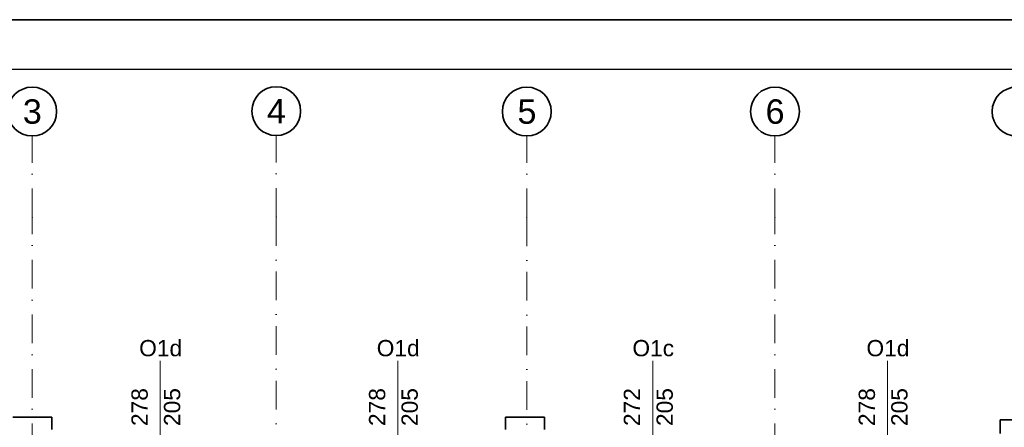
# Model space of a CAD drawing. Header units: millimetres. Extents: x -34676 to 172266, y 39940 to 476087.
# Tile 230 of 256: x 34687 to 46791, y 396267 to 401274. Entities that reach past the tile are written whole.
import ezdxf

# ---------------------------------------------------------------- set-up
doc = ezdxf.new("R2010")
doc.units = ezdxf.units.MM
doc.header["$MEASUREMENT"] = 0
doc.linetypes.add('Kropki i Kreski', pattern=[6.702778, 3.527778, -1.763889, 0, -1.411111])
for name, color, linetype in [('#podkład', 252, 'Continuous'), ('- A - ocieplenie', 7, 'Continuous'), ('_TABELA', 7, 'Continuous'), ('Konstrukcja - Siatka mod', 7, 'Continuous'), ('Znaczniki okien Archicada', 7, 'Continuous')]:
    doc.layers.add(name, color=color, linetype=linetype)
doc.styles.add('STYL_AUTOMATYCZNY_1', font='arial.ttf')

# ---------------------------------------------------------------- blocks, each defined once
blk = doc.blocks.new('uyd')
at = {"layer": '- A - ocieplenie', "color": 252, "linetype": 'Continuous', "lineweight": 35, "ltscale": 100, "flags": 128}
for points in [[(34688, 186440), (34208, 186440)], [(34688, 186290), (34688, 186440)], [(40267, 186440), (40267, 186290)], [(40747, 186440), (40267, 186440)], [(40747, 186290), (40747, 186440)], [(46748, 186410), (46348, 186410)], [(46348, 186410), (46348, 186240)]]:
    blk.add_lwpolyline(points, dxfattribs=at)
at = {"layer": 'Konstrukcja - Siatka mod', "color": 252, "linetype": 'Kropki i Kreski', "lineweight": 13, "ltscale": 100}
for p, q in [((37448, 188901), (37448, 189901)), ((34448, 188896), (34448, 189896)), ((40528, 188896), (40528, 189896)), ((43578, 188896), (43578, 189896)), ((34448, 171932), (34448, 188896)), ((37448, 188901), (37448, 171932)), ((40528, 188896), (40528, 171932)), ((43578, 171932), (43578, 188896))]:
    blk.add_line(p, q, dxfattribs=at)
at = {"layer": 'Konstrukcja - Siatka mod', "color": 252, "linetype": 'Continuous', "lineweight": 35, "ltscale": 100}
for centre in [(34448, 190196), (37448, 190201), (40528, 190196), (43578, 190196), (46548, 190196)]:
    blk.add_circle(centre, 300, dxfattribs=at)
at = {"layer": 'Konstrukcja - Siatka mod', "color": 252, "linetype": 'Kropki i Kreski', "lineweight": 13, "ltscale": 100}
for p in [(34448, 188896), (34448, 188896), (37448, 188901), (37448, 188901), (40528, 188896), (40528, 188896), (43578, 188896), (43578, 188896)]:
    blk.add_point(p, dxfattribs=at)
at = {"layer": 'Znaczniki okien Archicada', "color": 252, "linetype": 'Continuous', "lineweight": 13, "ltscale": 100}
for p, q in [((36023, 187133), (36023, 185190)), ((38943, 187133), (38943, 185190)), ((42078, 187133), (42078, 185190)), ((44963, 187133), (44963, 185190))]:
    blk.add_line(p, q, dxfattribs=at)
at = {"layer": 'Konstrukcja - Siatka mod', "color": 252, "linetype": 'Continuous', "lineweight": 13, "char_height": 300, "attachment_point": 1, "style": 'STYL_AUTOMATYCZNY_1'}
for s, insert in [('\\A1;{\\pql;\\pt0;\\fArial|b0|i0|c238|p0;\\W1.000000;3}', (34333, 190346)), ('\\A1;{\\pql;\\pt0;\\fArial|b0|i0|c238|p0;\\W1.000000;4}', (37333, 190351)), ('\\A1;{\\pql;\\pt0;\\fArial|b0|i0|c238|p0;\\W1.000000;5}', (40413, 190346)), ('\\A1;{\\pql;\\pt0;\\fArial|b0|i0|c238|p0;\\W1.000000;6}', (43463, 190346))]:
    blk.add_mtext(s, dxfattribs=dict(at, insert=insert))
at = {"layer": 'Znaczniki okien Archicada', "color": 252, "linetype": 'Continuous', "lineweight": 15, "char_height": 200, "attachment_point": 7, "rotation": 90, "style": 'STYL_AUTOMATYCZNY_1'}
for s, insert in [('\\A1;{\\pql;\\pt0;\\fArial|b0|i0|c238|p0;\\W1.000000;278\\fArial|b0|i0|c238|p0;\\W1.000000;\\A1{\\H.66x;\\S^  ;}\\fArial|b0|i0|c238|p0;\\W1.000000;\\fArial|b0|i0|c238|p0;\\W1.000000;}', (35926, 186333)), ('\\A1;{\\pql;\\pt0;\\fArial|b0|i0|c238|p0;\\W1.000000;205\\fArial|b0|i0|c238|p0;\\W1.000000;\\A1{\\H.66x;\\S^  ;}\\fArial|b0|i0|c238|p0;\\W1.000000;\\fArial|b0|i0|c238|p0;\\W1.000000;}', (36326, 186333)), ('\\A1;{\\pql;\\pt0;\\fArial|b0|i0|c238|p0;\\W1.000000;278\\fArial|b0|i0|c238|p0;\\W1.000000;\\A1{\\H.66x;\\S^  ;}\\fArial|b0|i0|c238|p0;\\W1.000000;\\fArial|b0|i0|c238|p0;\\W1.000000;}', (38846, 186333)), ('\\A1;{\\pql;\\pt0;\\fArial|b0|i0|c238|p0;\\W1.000000;205\\fArial|b0|i0|c238|p0;\\W1.000000;\\A1{\\H.66x;\\S^  ;}\\fArial|b0|i0|c238|p0;\\W1.000000;\\fArial|b0|i0|c238|p0;\\W1.000000;}', (39246, 186333)), ('\\A1;{\\pql;\\pt0;\\fArial|b0|i0|c238|p0;\\W1.000000;272\\fArial|b0|i0|c238|p0;\\W1.000000;\\A1{\\H.66x;\\S^  ;}\\fArial|b0|i0|c238|p0;\\W1.000000;\\fArial|b0|i0|c238|p0;\\W1.000000;}', (41978, 186333)), ('\\A1;{\\pql;\\pt0;\\fArial|b0|i0|c238|p0;\\W1.000000;205\\fArial|b0|i0|c238|p0;\\W1.000000;\\A1{\\H.66x;\\S^  ;}\\fArial|b0|i0|c238|p0;\\W1.000000;\\fArial|b0|i0|c238|p0;\\W1.000000;}', (42381, 186333)), ('\\A1;{\\pql;\\pt0;\\fArial|b0|i0|c238|p0;\\W1.000000;278\\fArial|b0|i0|c238|p0;\\W1.000000;\\A1{\\H.66x;\\S^  ;}\\fArial|b0|i0|c238|p0;\\W1.000000;\\fArial|b0|i0|c238|p0;\\W1.000000;}', (44866, 186333)), ('\\A1;{\\pql;\\pt0;\\fArial|b0|i0|c238|p0;\\W1.000000;205\\fArial|b0|i0|c238|p0;\\W1.000000;\\A1{\\H.66x;\\S^  ;}\\fArial|b0|i0|c238|p0;\\W1.000000;\\fArial|b0|i0|c238|p0;\\W1.000000;}', (45266, 186333))]:
    blk.add_mtext(s, dxfattribs=dict(at, insert=insert))
at = {"layer": 'Znaczniki okien Archicada', "color": 252, "linetype": 'Continuous', "lineweight": 15, "char_height": 200, "attachment_point": 7, "style": 'STYL_AUTOMATYCZNY_1'}
for s, insert in [('\\A1;{\\pql;\\pt0;\\fArial|b0|i0|c238|p0;\\W1.000000;O1d\\fArial|b0|i0|c238|p0;\\W1.000000;\\fArial|b0|i0|c238|p0;\\W1.000000;\\fArial|b0|i0|c238|p0;\\W1.000000;}', (35763, 187187)), ('\\A1;{\\pql;\\pt0;\\fArial|b0|i0|c238|p0;\\W1.000000;O1d\\fArial|b0|i0|c238|p0;\\W1.000000;\\fArial|b0|i0|c238|p0;\\W1.000000;\\fArial|b0|i0|c238|p0;\\W1.000000;}', (38683, 187187)), ('\\A1;{\\pql;\\pt0;\\fArial|b0|i0|c238|p0;\\W1.000000;O1c\\fArial|b0|i0|c238|p0;\\W1.000000;\\fArial|b0|i0|c238|p0;\\W1.000000;\\fArial|b0|i0|c238|p0;\\W1.000000;}', (41826, 187187)), ('\\A1;{\\pql;\\pt0;\\fArial|b0|i0|c238|p0;\\W1.000000;O1d\\fArial|b0|i0|c238|p0;\\W1.000000;\\fArial|b0|i0|c238|p0;\\W1.000000;\\fArial|b0|i0|c238|p0;\\W1.000000;}', (44703, 187187))]:
    blk.add_mtext(s, dxfattribs=dict(at, insert=insert))

msp = doc.modelspace()

# ---------------------------------------------------------------- block references
at = {"layer": '#podkład'}
msp.add_blockref('uyd', (393, 209950), dxfattribs=at)

# ---------------------------------------------------------------- next in the draw order: linework, layer by layer
at = {"layer": '_TABELA', "color": 7}
msp.add_lwpolyline([(14773, 401274), (56773, 401274), (14773, 401274), (14773, 371574), (56773, 371574), (56773, 401274)], dxfattribs=at)
msp.add_lwpolyline([(56173, 400664), (17273, 400664), (17273, 372184), (56173, 372184)], close=True, dxfattribs=at)

doc.saveas('drawing.dxf')
